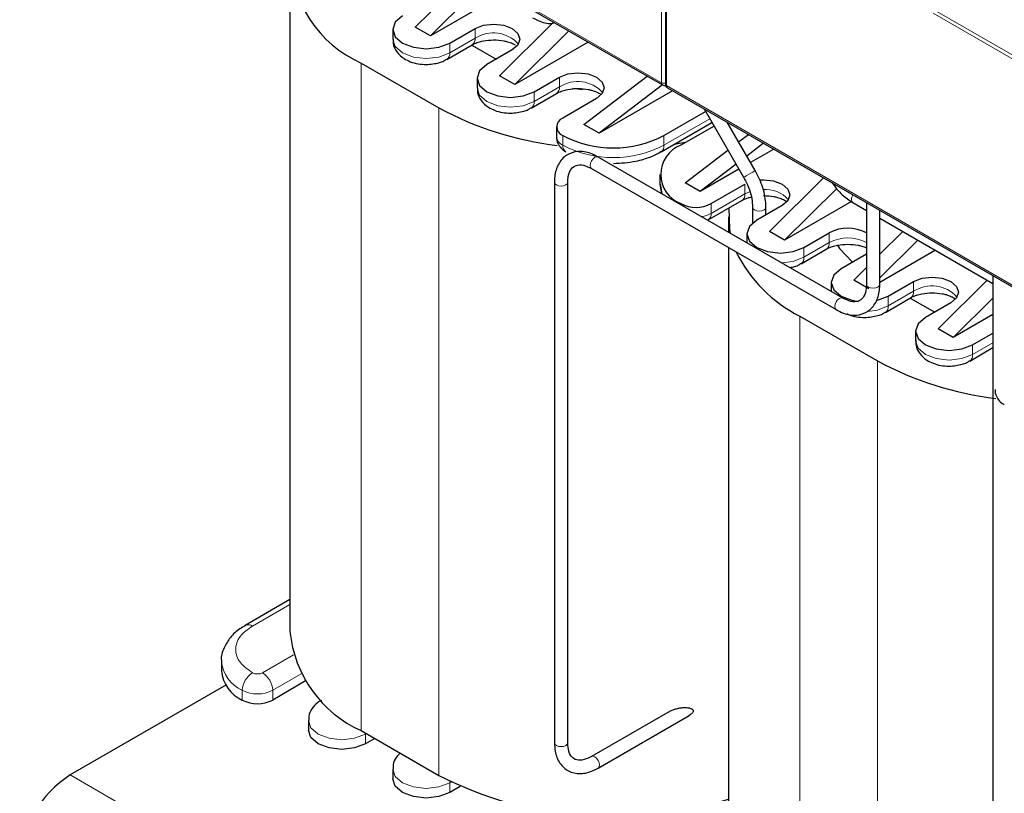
# Model space of a CAD drawing. Header units: millimetres. Extents: x 5 to 418, y 2 to 292.
# Tile 22 of 41: x 273 to 289, y 82 to 95. Entities that reach past the tile are written whole.
import ezdxf

# ---------------------------------------------------------------- set-up
doc = ezdxf.new("R2010")
doc.units = ezdxf.units.MM

msp = doc.modelspace()

# ---------------------------------------------------------------- linework, layer by layer
at = {"color": 7, "linetype": 'Continuous', "lineweight": 18}
for p, q in [((283.5165, 94.1257), (283.5165, 101.4699)), ((283.6013, 94.0767), (283.6013, 101.4209)), ((277.2374, 97.7505), (283.5165, 94.1257)), ((289.6683, 94.3703), (288.074, 95.2907)), ((289.6895, 94.425), (288.0952, 95.3454)), ((280.3911, 94.8722), (280.3911, 95.0355)), ((279.9668, 94.6273), (280.3911, 94.8722)), ((279.9668, 94.7906), (279.9668, 94.6273)), ((278.4819, 94.4558), (278.4819, 83.2528)), ((281.8053, 94.0558), (281.8053, 94.2191)), ((281.381, 93.8109), (281.8053, 94.0558)), ((281.381, 93.9742), (281.381, 93.8109)), ((283.6013, 94.0767), (289.8804, 90.4518)), ((279.783, 93.7047), (279.783, 82.5017)), ((283.5589, 93.0761), (284.3277, 93.5199)), ((281.8619, 93.2394), (281.8619, 93.0761)), ((283.5589, 93.2394), (283.5589, 93.0761)), ((284.9166, 92.2597), (284.9166, 92.423)), ((284.3509, 91.9332), (284.9166, 92.2597)), ((284.9927, 92.2948), (284.9166, 92.2597)), ((283.8418, 92.0965), (283.8418, 92.0789)), ((284.3509, 92.0965), (284.3509, 91.9332)), ((286.3308, 91.4433), (286.3308, 91.6066)), ((285.9065, 91.1984), (286.3308, 91.4433)), ((285.9065, 91.3617), (285.9065, 91.1984)), ((287.745, 90.6269), (287.745, 90.7902)), ((287.3207, 90.382), (287.745, 90.6269)), ((287.3207, 90.5453), (287.3207, 90.382)), ((285.8358, 90.2104), (285.8358, 79.0075)), ((288.7349, 89.5656), (289.0755, 89.7622)), ((288.7349, 89.7289), (288.7349, 89.5656)), ((287.1369, 89.4594), (287.1369, 78.2564)), ((276.6576, 85.0081), (277.2869, 85.3714)), ((277.3447, 84.523), (276.8273, 84.2243)), ((277.4771, 84.2075), (276.997, 83.9304)), ((276.4878, 83.7671), (276.4878, 83.9304)), ((276.997, 83.7671), (276.997, 83.9304)), ((278.5526, 83.1956), (278.552, 83.2124)), ((278.5668, 83.2038), (278.5526, 83.1956)), ((278.5526, 83.0323), (278.5526, 83.1956)), ((273.6028, 82.5091), (301.8871, 66.1809)), ((279.9668, 82.3792), (279.9657, 82.4026)), ((279.9878, 82.3913), (279.9668, 82.3792)), ((279.9668, 82.2159), (279.9668, 82.3792))]:
    msp.add_line(p, q, dxfattribs=at)
at = {"color": 7, "linetype": 'Continuous', "lineweight": 25}
for p, q in [((283.5838, 101.4454), (283.5838, 94.1012)), ((277.254, 97.7139), (283.5331, 94.089)), ((277.2869, 96.1212), (277.2869, 84.9183)), ((279.387, 95.06), (280.2094, 95.8767)), ((280.4639, 95.7297), (279.6415, 94.9131)), ((280.76, 95.5588), (279.6415, 94.9131)), ((280.8012, 94.2436), (281.6897, 95.1259)), ((279.0108, 95.0192), (279.0108, 94.8559)), ((279.6415, 94.9131), (279.387, 95.06)), ((279.9668, 94.7906), (280.3911, 95.0355)), ((281.9616, 94.9962), (281.0558, 94.0967)), ((282.2878, 94.8079), (281.0558, 94.0967)), ((279.9171, 94.5174), (280.3414, 94.7623)), ((280.334, 94.7581), (280.7445, 94.5211)), ((281.0133, 94.6763), (280.5891, 94.4314)), ((278.4819, 94.4558), (279.783, 93.7047)), ((280.425, 94.2028), (280.425, 94.0395)), ((281.0558, 94.0967), (280.8012, 94.2436)), ((281.381, 93.9742), (281.8053, 94.2191)), ((282.2154, 93.4272), (283.2775, 94.2366)), ((282.0222, 94.0358), (282.195, 94.0118)), ((283.5321, 94.0896), (282.47, 93.2803)), ((283.702, 93.9915), (282.47, 93.2803)), ((283.6179, 94.0401), (289.897, 90.4152)), ((281.3313, 93.701), (281.7556, 93.9459)), ((282.4275, 93.8599), (281.8619, 93.5333)), ((283.5589, 93.2394), (284.257, 93.6424)), ((284.2322, 93.6855), (284.8943, 92.5386)), ((283.5092, 92.9662), (284.3629, 93.4591)), ((285.0883, 92.6506), (284.6201, 93.4615)), ((281.7564, 93.3864), (281.7564, 93.2231)), ((282.47, 93.2803), (282.2154, 93.4272)), ((284.3984, 93.3975), (283.8418, 93.0762)), ((283.7355, 93.0969), (283.9383, 93.1319)), ((284.8104, 93.1318), (284.9746, 93.2569)), ((283.9125, 92.4475), (284.6308, 92.9949)), ((285.2291, 93.1099), (284.9471, 92.8951)), ((285.3991, 93.0118), (285.0096, 92.787)), ((286.5565, 90.5117), (282.4553, 92.8793)), ((282.3433, 92.6853), (286.4445, 90.3177)), ((284.7675, 92.7582), (284.167, 92.3006)), ((284.8156, 92.675), (284.167, 92.3006)), ((283.4903, 92.5863), (283.4903, 92.423)), ((285.3267, 91.6311), (286.2326, 92.5307)), ((281.7216, 92.4557), (281.7216, 83.0491)), ((281.9456, 83.0491), (281.9456, 92.4557)), ((283.4931, 92.421), (283.5254, 92.2615)), ((284.167, 92.3006), (283.9125, 92.4475)), ((284.3509, 92.0965), (284.9166, 92.423)), ((286.4565, 92.3533), (285.5812, 91.4842)), ((284.3012, 91.8233), (284.8668, 92.1498)), ((285.045, 92.037), (285.045, 91.77)), ((285.5388, 92.0638), (285.1145, 91.8189)), ((285.269, 91.908), (285.269, 92.037)), ((286.7032, 92.1318), (285.5812, 91.4842)), ((286.7273, 92.1139), (286.9542, 91.983)), ((286.9542, 92.1141), (286.9542, 90.7414)), ((287.1782, 90.7414), (287.1782, 91.9848)), ((284.6408, 91.8759), (284.6408, 91.6176)), ((287.1782, 91.8537), (289.0755, 90.7584)), ((284.9505, 91.5903), (284.9505, 91.4388)), ((285.5812, 91.4842), (285.3267, 91.6311)), ((285.9065, 91.3617), (286.3308, 91.6066)), ((287.1782, 91.2489), (287.5633, 91.6313)), ((287.8178, 91.4844), (287.1782, 90.8492)), ((284.6408, 91.359), (284.6408, 80.673)), ((285.8568, 91.0885), (286.2811, 91.3334)), ((288.1139, 91.3134), (287.1782, 90.7732)), ((286.953, 91.2474), (286.5288, 91.0025)), ((286.7409, 90.8147), (286.9542, 91.0265)), ((288.1551, 89.9983), (288.9775, 90.8149)), ((289.0755, 90.8895), (289.0755, 78.8038)), ((286.3647, 90.7739), (286.3647, 90.6224)), ((286.9955, 90.6677), (286.7409, 90.8147)), ((287.3207, 90.5453), (287.745, 90.7902)), ((286.5565, 90.5117), (286.5551, 90.5125)), ((287.271, 90.2721), (287.6953, 90.517)), ((287.6879, 90.5128), (288.0984, 90.2758)), ((289.0755, 90.5125), (288.4097, 89.8513)), ((288.3672, 90.431), (287.943, 90.1861)), ((285.8358, 90.2104), (287.1369, 89.4594)), ((289.0755, 90.2357), (288.4097, 89.8513)), ((288.4097, 89.8513), (288.1551, 89.9983)), ((287.779, 89.9575), (287.779, 89.7942)), ((288.7349, 89.7289), (289.0755, 89.9255)), ((288.6852, 89.4557), (289.0755, 89.681)), ((277.2869, 85.4525), (276.5376, 85.0199)), ((276.1364, 84.4202), (276.1364, 84.2569)), ((277.5499, 84.0863), (276.997, 83.7671)), ((276.2118, 84.0152), (273.6028, 82.5091)), ((277.8112, 83.7632), (277.8104, 83.7627)), ((283.6621, 83.5808), (282.3433, 82.8194)), ((277.5966, 83.4242), (277.5966, 83.2609)), ((282.4553, 82.6254), (283.9792, 83.5052)), ((278.4819, 83.2528), (279.783, 82.5017)), ((278.7083, 83.1221), (278.5526, 83.0323)), ((282.3457, 82.8207), (282.3433, 82.8194)), ((279.0108, 82.6078), (279.0108, 82.4445)), ((280.1425, 82.3173), (279.9668, 82.2159))]:
    msp.add_line(p, q, dxfattribs=at)
at = {"color": 7, "linetype": 'Continuous', "lineweight": 25, "flags": 128}
for points in [[(279.1749, 95.2478), (279.0535, 95.1429), (279.0108, 95.0192), (279.0535, 94.8955), (279.1749, 94.7906), (279.3565, 94.7205), (279.5708, 94.6959), (279.7851, 94.7205), (279.9668, 94.7906)], [(280.3911, 95.0355), (280.5338, 95.0906), (280.7022, 95.1099), (280.8706, 95.0906), (281.0133, 95.0355), (281.1087, 94.9531), (281.1422, 94.8559), (281.1087, 94.7587), (281.0133, 94.6763)], [(280.5891, 94.4314), (280.4677, 94.3265), (280.425, 94.2028), (280.4677, 94.0791), (280.5891, 93.9742), (280.7707, 93.9041), (280.985, 93.8795), (281.1993, 93.9041), (281.381, 93.9742)], [(281.8053, 94.2191), (281.948, 94.2742), (282.1164, 94.2935), (282.2848, 94.2742), (282.4275, 94.2191), (282.5229, 94.1367), (282.5564, 94.0395), (282.5229, 93.9423), (282.4275, 93.8599)], [(285.1657, 92.4949), (285.2277, 92.4974), (285.3961, 92.4781), (285.5388, 92.423), (285.6342, 92.3406), (285.6677, 92.2434), (285.6342, 92.1462), (285.5388, 92.0638)], [(283.4903, 92.423), (283.5133, 92.2879), (283.5227, 92.2631)], [(284.6489, 92.024), (284.6563, 91.6706), (284.6686, 91.6016)], [(285.1145, 91.8189), (284.9932, 91.714), (284.9505, 91.5903), (284.9932, 91.4666), (285.1145, 91.3617), (285.2962, 91.2916), (285.5105, 91.267), (285.7248, 91.2916), (285.9065, 91.3617)], [(286.4679, 91.3982), (286.5035, 91.3457), (286.7185, 91.112)], [(286.5288, 91.0025), (286.4074, 90.8976), (286.3647, 90.7739), (286.4074, 90.6502), (286.5288, 90.5453), (286.7104, 90.4752), (286.8182, 90.4565)], [(287.745, 90.7902), (287.8877, 90.8453), (288.0561, 90.8646), (288.2245, 90.8453), (288.3672, 90.7902), (288.4626, 90.7078), (288.4961, 90.6106), (288.4626, 90.5134), (288.3672, 90.431)], [(287.1227, 90.4715), (287.139, 90.4752), (287.3207, 90.5453)], [(287.943, 90.1861), (287.8216, 90.0812), (287.779, 89.9575), (287.8216, 89.8338), (287.943, 89.7289), (288.1247, 89.6588), (288.339, 89.6342), (288.5533, 89.6588), (288.7349, 89.7289)], [(278.5526, 83.0323), (278.3709, 82.9622), (278.1566, 82.9376), (277.9423, 82.9622), (277.7606, 83.0323), (277.6392, 83.1372), (277.5966, 83.2609)], [(279.9668, 82.2159), (279.7851, 82.1458), (279.5708, 82.1212), (279.3565, 82.1458), (279.1749, 82.2159), (279.0535, 82.3208), (279.0108, 82.4445)]]:
    msp.add_lwpolyline(points, dxfattribs=at)
at = {"color": 7, "linetype": 'Continuous', "lineweight": 18, "flags": 128}
for points in [[(279.0108, 94.8559), (279.0535, 94.7322), (279.1749, 94.6273), (279.3565, 94.5572), (279.5708, 94.5326), (279.7851, 94.5572), (279.9668, 94.6273)], [(280.425, 94.0395), (280.4677, 93.9158), (280.5891, 93.8109), (280.7707, 93.7408), (280.985, 93.7162), (281.1993, 93.7408), (281.381, 93.8109)], [(282.4553, 92.8793), (282.4296, 92.8843), (282.3993, 92.8738), (282.369, 92.8493), (282.3433, 92.8147), (282.3261, 92.7751), (282.3201, 92.7366), (282.3261, 92.7051), (282.3433, 92.6853), (282.3433, 92.6853)], [(284.9121, 92.5489), (284.9396, 92.5647), (284.9749, 92.5851), (285.0127, 92.607), (285.0473, 92.6269), (285.0733, 92.642), (285.0869, 92.6498), (285.0883, 92.6506)], [(284.8943, 92.5386), (284.8967, 92.54), (284.9121, 92.5489)], [(281.7216, 92.4556), (281.7301, 92.4309), (281.7544, 92.4099), (281.7907, 92.3959), (281.8336, 92.391), (281.8764, 92.3959), (281.9128, 92.4099)], [(281.9128, 92.4099), (281.937, 92.4309), (281.9456, 92.4557), (281.9456, 92.4567)], [(286.7273, 92.1139), (286.7273, 92.1139), (286.7102, 92.1337), (286.7041, 92.1652)], [(285.045, 92.0373), (285.045, 92.037), (285.0535, 92.0123), (285.0778, 91.9913)], [(285.0778, 91.9913), (285.1141, 91.9773), (285.157, 91.9724), (285.1998, 91.9773), (285.2362, 91.9913), (285.2604, 92.0123), (285.269, 92.037), (285.269, 92.0371)], [(285.5307, 91.1039), (285.7248, 91.1283), (285.9065, 91.1984)], [(286.9542, 90.7414), (286.9627, 90.7167), (286.987, 90.6957), (287.0233, 90.6817), (287.0662, 90.6767), (287.109, 90.6817), (287.1454, 90.6957)], [(287.1454, 90.6957), (287.1696, 90.7167), (287.1782, 90.7414)], [(286.5551, 90.5125), (286.5308, 90.5167), (286.5005, 90.5062), (286.4702, 90.4817), (286.4445, 90.4471), (286.4273, 90.4075), (286.4213, 90.369), (286.4273, 90.3375), (286.4445, 90.3177), (286.4445, 90.3177)], [(286.9751, 90.2886), (287.139, 90.3119), (287.3207, 90.382)], [(287.779, 89.7942), (287.8216, 89.6705), (287.943, 89.5656), (288.1247, 89.4955), (288.339, 89.4709), (288.5533, 89.4955), (288.7349, 89.5656)], [(278.5526, 83.1956), (278.3709, 83.1255), (278.1566, 83.1009), (277.9423, 83.1255), (277.7606, 83.1956), (277.6392, 83.3005), (277.5966, 83.4232)], [(281.7216, 83.0491), (281.7301, 83.0244), (281.7544, 83.0034), (281.7907, 82.9894), (281.8336, 82.9844), (281.8764, 82.9894), (281.9128, 83.0034)], [(281.9128, 83.0034), (281.937, 83.0244), (281.9456, 83.0491)], [(282.4785, 82.6767), (282.4724, 82.7152), (282.4553, 82.7548), (282.4296, 82.7894), (282.3993, 82.8139), (282.369, 82.8244), (282.3457, 82.8207)], [(279.9668, 82.3792), (279.7851, 82.3091), (279.5708, 82.2845), (279.3565, 82.3091), (279.1749, 82.3792), (279.0535, 82.4841), (279.0108, 82.6068)], [(282.4553, 82.6254), (282.4724, 82.6452), (282.4785, 82.6767)]]:
    msp.add_lwpolyline(points, dxfattribs=at)
at = {"color": 7, "linetype": 'Continuous', "lineweight": 25}
for centre, radius, start, end in [((279.2899, 96.2798), 1.9949, 180.29979, 246.10815), ((282.4206, 98.5571), 5.5229, 241.47216, 263.23397), ((281.9176, 93.3864), 0.1572, 110.78342, 249.21658), ((282.7104, 94.8771), 1.8444, 242.60967, 297.39033), ((284.0277, 92.5863), 0.5239, 110.78342, 249.21658), ((284.0963, 92.5878), 0.5533, 242.60967, 297.39033), ((286.6419, 91.0314), 0.654, 61.47393, 118.40496), ((286.908, 92.3373), 2.3818, 206.26819, 243.24695), ((289.7746, 94.3117), 5.5229, 241.47216, 263.23397), ((279.3263, 85.1202), 2.0494, 185.65338, 245.66676), ((276.7369, 84.3168), 0.6035, 185.6948, 245.62534), ((276.7424, 84.2584), 0.5533, 242.60967, 297.39033), ((274.5966, 80.9556), 1.8442, 122.60548, 177.39452), ((282.6938, 88.2128), 6.4101, 242.99244, 287.68207)]:
    msp.add_arc(centre, radius, start, end, dxfattribs=at)
at = {"color": 7, "linetype": 'Continuous', "lineweight": 18}
for centre, radius, start, end in [((280.698, 94.4001), 0.5631, 41.64207, 123.02644), ((280.27, 94.8606), 0.1216, 307.02472, 5.50379), ((279.8528, 94.6127), 0.115, 303.81928, 7.27959), ((282.1122, 93.5837), 0.5631, 41.64207, 123.02644), ((283.5565, 94.1217), 0.0403, 174.3836, 234.2563), ((283.5591, 94.2083), 0.093, 242.69892, 285.36416), ((281.6842, 94.0442), 0.1216, 307.02472, 5.50379), ((283.6138, 94.1042), 0.0302, 185.6948, 245.62534), ((283.6394, 94.0718), 0.0384, 172.74417, 235.94365), ((281.267, 93.7963), 0.115, 303.81928, 7.27959), ((281.9366, 93.241), 0.1811, 185.6948, 245.62534), ((281.9759, 93.0616), 0.1149, 172.71464, 236.23847), ((282.7104, 94.7138), 1.8444, 242.60967, 297.39033), ((283.4452, 93.0615), 0.1147, 303.24435, 7.3368), ((285.263, 91.8325), 0.5038, 40.81308, 95.43021), ((284.7955, 92.2481), 0.1216, 307.02472, 5.50379), ((286.8729, 92.1575), 0.169, 148.99145, 177.40474), ((284.1225, 92.3492), 0.4747, 277.91576, 298.76295), ((284.2367, 91.9186), 0.1151, 304.026, 7.25888), ((286.6419, 90.8616), 0.6597, 61.74328, 118.13562), ((286.2097, 91.4316), 0.1216, 307.02472, 5.50379), ((285.7925, 91.1838), 0.115, 303.81928, 7.27959), ((288.0519, 90.1548), 0.5631, 41.64207, 123.02644), ((287.6239, 90.6152), 0.1216, 307.02472, 5.50379), ((287.2067, 90.3674), 0.115, 303.81928, 7.27959), ((288.6209, 89.551), 0.115, 303.81928, 7.27959), ((276.5871, 84.9094), 0.1212, 54.45222, 113.51002), ((276.737, 84.4802), 0.6036, 185.72195, 245.62298), ((276.8563, 83.9136), 0.3688, 122.60548, 177.39452), ((276.7424, 84.3881), 0.1844, 242.60967, 297.39033), ((276.6285, 83.9136), 0.3688, 2.60548, 57.39452), ((276.7424, 84.4217), 0.5533, 242.60967, 297.39033)]:
    msp.add_arc(centre, radius, start, end, dxfattribs=at)
at = {"color": 7, "linetype": 'Continuous', "lineweight": 25}
for points, knots in [([(281.3533, 95.2163), (281.3948, 95.1956), (281.5074, 95.1398), (281.6391, 95.1051), (281.7129, 95.1311), (281.7222, 95.1344)], [0, 0, 0, 0, 0.3379712, 0.9162161, 1, 1, 1, 1]), ([(279.0178, 94.8584), (279.0164, 94.8348), (279.0118, 94.7585), (279.0754, 94.6361), (279.1819, 94.5364), (279.3069, 94.4741), (279.4331, 94.438), (279.5251, 94.4334), (279.5708, 94.4312)], [0, 0, 0, 0, 0.092751, 0.2992952, 0.5163141, 0.6678461, 0.8350323, 1, 1, 1, 1]), ([(280.3446, 94.762), (280.3518, 94.7668), (280.3759, 94.7828), (280.4409, 94.8073), (280.5503, 94.837), (280.643, 94.842), (280.7022, 94.8452)], [0, 0, 0, 0, 0.1033113, 0.3444646, 0.5807712, 1, 1, 1, 1]), ([(280.7022, 94.8452), (280.761, 94.8421), (280.8427, 94.8378), (280.9465, 94.8124), (281.0147, 94.7889), (281.0496, 94.7688), (281.0642, 94.7604)], [0, 0, 0, 0, 0.4118639, 0.5725752, 0.8216938, 1, 1, 1, 1]), ([(279.5708, 94.4312), (279.6461, 94.4376), (279.75, 94.4466), (279.8623, 94.4862), (279.8995, 94.5107), (279.9145, 94.5205)], [0, 0, 0, 0, 0.6102133, 0.8426489, 1, 1, 1, 1]), ([(280.4321, 94.042), (280.4306, 94.0184), (280.426, 93.9421), (280.4897, 93.8197), (280.5961, 93.72), (280.7211, 93.6577), (280.8473, 93.6216), (280.9393, 93.617), (280.985, 93.6148)], [0, 0, 0, 0, 0.092751, 0.2992952, 0.5163141, 0.6678461, 0.8350323, 1, 1, 1, 1]), ([(281.7588, 93.9456), (281.766, 93.9504), (281.7902, 93.9664), (281.8551, 93.9909), (281.9645, 94.0206), (282.0572, 94.0256), (282.1164, 94.0288)], [0, 0, 0, 0, 0.1033113, 0.3444646, 0.5807712, 1, 1, 1, 1]), ([(282.1164, 94.0288), (282.1751, 94.0257), (282.2566, 94.0214), (282.3611, 93.996), (282.4333, 93.9702), (282.4868, 93.9424), (282.5035, 93.9284), (282.5076, 93.925)], [0, 0, 0, 0, 0.3613443, 0.5023426, 0.720904, 0.9319792, 1, 1, 1, 1]), ([(283.5332, 94.0893), (283.5337, 94.0889), (283.5406, 94.0832), (283.5576, 94.0802), (283.5756, 94.0792), (283.5843, 94.0828), (283.5861, 94.0836)], [0, 0, 0, 0, 0.0327477, 0.4893897, 0.8917743, 1, 1, 1, 1]), ([(283.5838, 94.1012), (283.5842, 94.0954), (283.5851, 94.0835), (283.592, 94.0661), (283.6028, 94.0506), (283.6129, 94.0436), (283.6179, 94.0401)], [0, 0, 0, 0, 0.23040076, 0.47823227, 0.73745913, 1, 1, 1, 1]), ([(280.985, 93.6148), (281.0603, 93.6212), (281.1642, 93.6302), (281.2766, 93.6698), (281.3137, 93.6942), (281.3287, 93.7041)], [0, 0, 0, 0, 0.6102133, 0.8426489, 1, 1, 1, 1]), ([(281.7583, 93.2231), (281.7577, 93.2194), (281.7513, 93.1807), (281.7762, 93.1096), (281.8291, 93.0231), (281.8835, 92.9856), (281.9116, 92.9662)], [0, 0, 0, 0, 0.0357278, 0.3737175, 0.6763215, 1, 1, 1, 1]), ([(282.4553, 92.8793), (282.4135, 92.9007), (282.3002, 92.9586), (282.1154, 92.986), (281.9171, 92.9244), (281.7785, 92.7694), (281.7266, 92.5989), (281.7227, 92.4875), (281.7216, 92.4557)], [0, 0, 0, 0, 0.11900454, 0.32261293, 0.51575407, 0.71893023, 0.91966907, 1, 1, 1, 1]), ([(282.7104, 92.7718), (282.8376, 92.7786), (283.0134, 92.7881), (283.2488, 92.8499), (283.3943, 92.9002), (283.4788, 92.9529), (283.5053, 92.9694)], [0, 0, 0, 0, 0.4359727, 0.6027605, 0.8755692, 1, 1, 1, 1]), ([(281.9456, 92.4557), (281.9473, 92.4894), (281.952, 92.5827), (282.0017, 92.691), (282.0768, 92.7454), (282.193, 92.7563), (282.297, 92.7072), (282.3433, 92.6853)], [0, 0, 0, 0, 0.1228712, 0.3398499, 0.5748543, 0.8108224, 1, 1, 1, 1]), ([(285.269, 92.037), (285.2666, 92.0854), (285.2597, 92.2248), (285.1988, 92.4398), (285.1192, 92.5917), (285.0883, 92.6506)], [0, 0, 0, 0, 0.24497193, 0.70714528, 1, 1, 1, 1]), ([(284.8943, 92.5386), (284.9162, 92.4975), (284.9782, 92.3812), (285.0349, 92.2015), (285.0421, 92.0847), (285.045, 92.037)], [0, 0, 0, 0, 0.2443462, 0.6915425, 1, 1, 1, 1]), ([(286.3741, 92.4489), (286.4302, 92.3766), (286.5372, 92.2387), (286.6661, 92.1541), (286.7273, 92.1139)], [0, 0, 0, 0, 0.5248372, 1, 1, 1, 1]), ([(284.8701, 92.1495), (284.8773, 92.1543), (284.9015, 92.1702), (284.9557, 92.1919), (285.0041, 92.2035), (285.0225, 92.2079)], [0, 0, 0, 0, 0.209991, 0.7001605, 1, 1, 1, 1]), ([(285.2277, 92.2327), (285.2863, 92.2296), (285.3679, 92.2253), (285.4724, 92.1999), (285.5446, 92.1741), (285.598, 92.1463), (285.6148, 92.1323), (285.6188, 92.1289)], [0, 0, 0, 0, 0.3613443, 0.5023426, 0.720904, 0.9319792, 1, 1, 1, 1]), ([(286.2843, 91.3331), (286.2915, 91.3379), (286.3156, 91.3539), (286.3806, 91.3784), (286.49, 91.4081), (286.5827, 91.4131), (286.6419, 91.4163)], [0, 0, 0, 0, 0.1033113, 0.3444646, 0.5807712, 1, 1, 1, 1]), ([(286.6419, 91.4163), (286.7005, 91.4131), (286.7819, 91.4088), (286.8857, 91.384), (286.9285, 91.3673), (286.9542, 91.3574)], [0, 0, 0, 0, 0.50765195, 0.7057402, 1, 1, 1, 1]), ([(285.6672, 91.0251), (285.6889, 91.0275), (285.739, 91.0329), (285.8019, 91.0577), (285.8391, 91.0818), (285.8542, 91.0916)], [0, 0, 0, 0, 0.312954, 0.7226498, 1, 1, 1, 1]), ([(286.4445, 90.3177), (286.4863, 90.2964), (286.5995, 90.2384), (286.7843, 90.2111), (286.9826, 90.2726), (287.1212, 90.4276), (287.1732, 90.5982), (287.1771, 90.7096), (287.1782, 90.7414)], [0, 0, 0, 0, 0.1190045, 0.3226129, 0.5157541, 0.7189302, 0.9196691, 1, 1, 1, 1]), ([(286.9542, 90.7414), (286.9524, 90.7077), (286.9477, 90.6143), (286.898, 90.506), (286.823, 90.4516), (286.7068, 90.4408), (286.6028, 90.4899), (286.5565, 90.5117)], [0, 0, 0, 0, 0.1228712, 0.3398499, 0.5748543, 0.8108224, 1, 1, 1, 1]), ([(287.6985, 90.5167), (287.7057, 90.5215), (287.7299, 90.5375), (287.7948, 90.562), (287.9042, 90.5917), (287.9969, 90.5967), (288.0561, 90.5998)], [0, 0, 0, 0, 0.1033113, 0.3444646, 0.5807712, 1, 1, 1, 1]), ([(288.0561, 90.5998), (288.1148, 90.5968), (288.1963, 90.5925), (288.3008, 90.5671), (288.373, 90.5413), (288.4265, 90.5134), (288.4432, 90.4995), (288.4473, 90.4961)], [0, 0, 0, 0, 0.3613443, 0.5023426, 0.720904, 0.9319792, 1, 1, 1, 1]), ([(286.6252, 90.2509), (286.6364, 90.2449), (286.6857, 90.2186), (286.7876, 90.1936), (286.8792, 90.1884), (286.9247, 90.1858)], [0, 0, 0, 0, 0.1284129, 0.5671171, 1, 1, 1, 1]), ([(286.9247, 90.1858), (287, 90.1923), (287.1039, 90.2013), (287.2163, 90.2409), (287.2534, 90.2653), (287.2684, 90.2752)], [0, 0, 0, 0, 0.6102133, 0.8426489, 1, 1, 1, 1]), ([(287.786, 89.7967), (287.7845, 89.773), (287.7799, 89.6967), (287.8436, 89.5744), (287.95, 89.4747), (288.0751, 89.4124), (288.2012, 89.3763), (288.2932, 89.3717), (288.339, 89.3694)], [0, 0, 0, 0, 0.092751, 0.2992952, 0.5163141, 0.6678461, 0.8350323, 1, 1, 1, 1]), ([(288.339, 89.3694), (288.4142, 89.3759), (288.5181, 89.3848), (288.6305, 89.4245), (288.6676, 89.4489), (288.6826, 89.4588)], [0, 0, 0, 0, 0.6102133, 0.8426489, 1, 1, 1, 1]), ([(289.1122, 88.9778), (289.1116, 88.9741), (289.1053, 88.9354), (289.1302, 88.8643), (289.183, 88.7778), (289.2374, 88.7403), (289.2655, 88.7209)], [0, 0, 0, 0, 0.0357278, 0.3737175, 0.6763215, 1, 1, 1, 1]), ([(276.5415, 85.0167), (276.508, 84.9983), (276.4099, 84.944), (276.2804, 84.8206), (276.1745, 84.6442), (276.1222, 84.4981), (276.138, 84.424), (276.1388, 84.4202)], [0, 0, 0, 0, 0.1390105, 0.408555, 0.6881156, 0.9842246, 1, 1, 1, 1]), ([(277.813, 83.7596), (277.7899, 83.7468), (277.7269, 83.712), (277.6516, 83.6235), (277.5984, 83.5175), (277.6023, 83.4474), (277.6036, 83.4232)], [0, 0, 0, 0, 0.1845824, 0.5033356, 0.8285738, 1, 1, 1, 1]), ([(283.6623, 83.5805), (283.6643, 83.5817), (283.6755, 83.5889), (283.6971, 83.5983), (283.7259, 83.6094), (283.7546, 83.6182), (283.7839, 83.6256), (283.8245, 83.6336), (283.8658, 83.6386), (283.9073, 83.6403), (283.9428, 83.6396), (283.9771, 83.6359), (284.0046, 83.6289), (284.0217, 83.6218), (284.0345, 83.6144), (284.0437, 83.6055), (284.0489, 83.5959), (284.0505, 83.5894), (284.0507, 83.5854), (284.0507, 83.5843)], [0, 0, 0, 0, 0.0158092, 0.0882834, 0.1539072, 0.2200362, 0.2874172, 0.3551221, 0.4987069, 0.5717379, 0.6451663, 0.7517231, 0.8236127, 0.8605334, 0.8979793, 0.9443907, 0.9675073, 0.9915253, 1, 1, 1, 1]), ([(284.0507, 83.5843), (284.0501, 83.5794), (284.0487, 83.5683), (284.0386, 83.5527), (284.0259, 83.5387), (284.0075, 83.5231), (283.9917, 83.5118), (283.98, 83.5058), (283.9791, 83.5053)], [0, 0, 0, 0, 0.1524363, 0.3430005, 0.4984116, 0.6577466, 0.973836, 1, 1, 1, 1]), ([(281.7216, 83.0491), (281.7239, 83.0022), (281.7304, 82.8752), (281.7991, 82.7014), (281.9515, 82.5605), (282.1551, 82.5179), (282.3287, 82.5582), (282.4271, 82.6105), (282.4553, 82.6254)], [0, 0, 0, 0, 0.11900336, 0.32261892, 0.51576142, 0.71894275, 0.91967833, 1, 1, 1, 1]), ([(282.3433, 82.8194), (282.3132, 82.804), (282.23, 82.7615), (282.1114, 82.7504), (282.0267, 82.7882), (281.9592, 82.8834), (281.9498, 82.9981), (281.9456, 83.0491)], [0, 0, 0, 0, 0.12287025, 0.33984895, 0.57487414, 0.81082868, 1, 1, 1, 1]), ([(279.1356, 82.8754), (279.1127, 82.8528), (279.0575, 82.7985), (279.013, 82.7007), (279.0166, 82.6309), (279.0178, 82.6068)], [0, 0, 0, 0, 0.3179367, 0.7645824, 1, 1, 1, 1])]:
    msp.add_open_spline(points, degree=3, knots=knots, dxfattribs=at)
at = {"color": 7, "linetype": 'Continuous', "lineweight": 18}
msp.add_open_spline([(276.6576, 84.2243), (276.5813, 84.2788), (276.4636, 84.363), (276.3899, 84.5032), (276.3696, 84.6161), (276.3899, 84.7292), (276.4636, 84.8693), (276.5813, 84.9535), (276.6576, 85.0081)], degree=3, knots=[0, 0, 0, 0, 0.2394429, 0.3696501, 0.4999999, 0.6302072, 0.7605571, 1, 1, 1, 1], dxfattribs=at)

doc.saveas('drawing.dxf')
